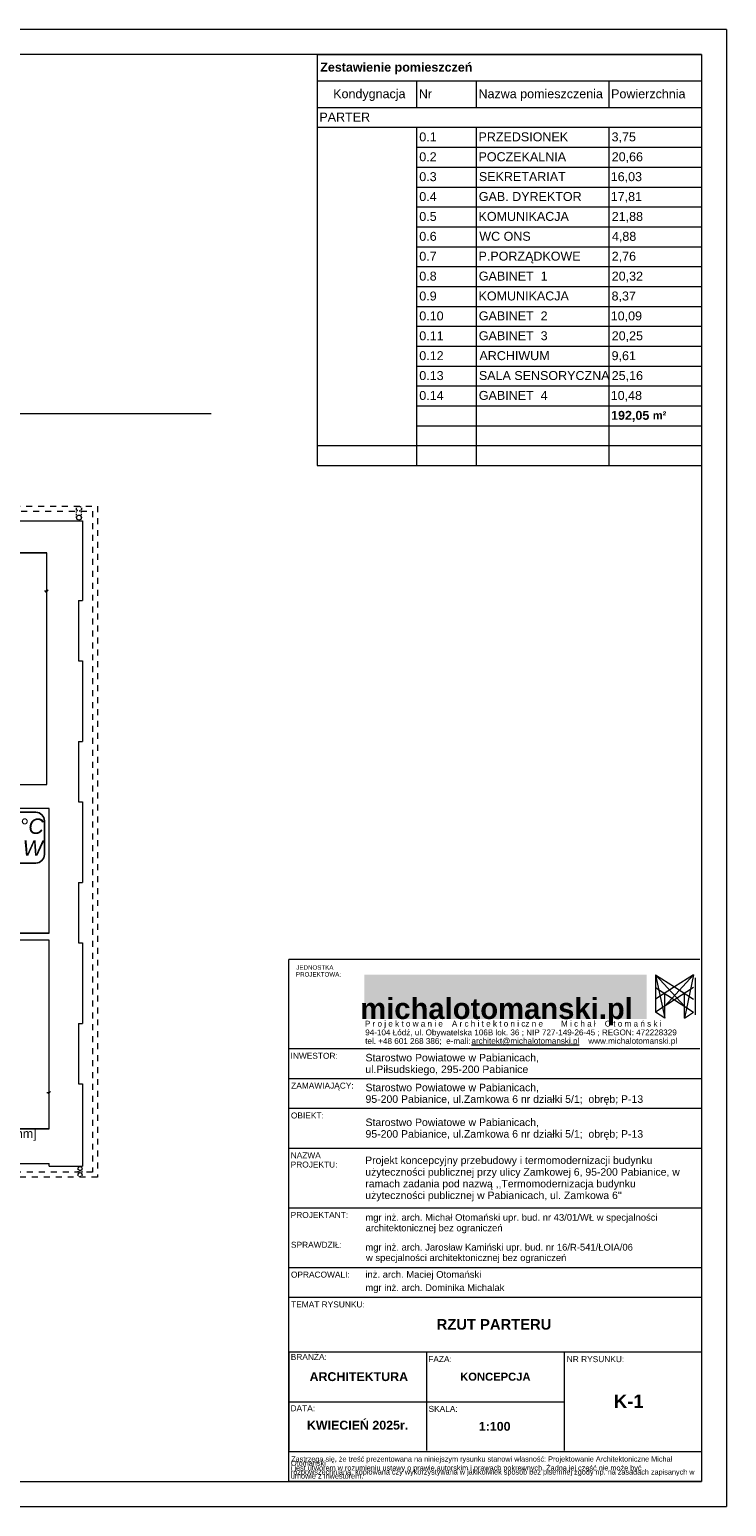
# Model space of a CAD drawing. Header units: millimetres. Extents: x 204754 to 495640, y -178579 to -98814.
# Tile 55 of 179: x 232740 to 246754, y -146315 to -116615. Entities that reach past the tile are written whole.
import ezdxf
from ezdxf.lldxf.tags import DXFTag

# ---------------------------------------------------------------- set-up
doc = ezdxf.new("R2010")
doc.units = ezdxf.units.MM
doc.header["$MEASUREMENT"] = 0
doc.linetypes.add('2', pattern=[50, 25, -25])
doc.linetypes.add('Przerywana', pattern=[240, 120, -120])
doc.layers.get('0').update_dxf_attribs({"color": 252, "lineweight": 5})
for name, color, linetype, lineweight in [('! Tabelka_Nr_pióra__7', 252, 'Continuous', 5), ('Nowe_! NAZWY POM_Nr_pióra__19', 252, 'Continuous', 5), ('Nowe_! Tabelka_Nr_pióra__19', 252, 'Continuous', 5), ('Nowe_! Tabelka_Nr_pióra__7', 252, 'Continuous', 5), ('Nowe_820-G Rysunki Obrazki_Nr_pióra__103', 252, 'Continuous', 5), ('Nowe_820-G Rysunki Obrazki_Nr_pióra__24', 252, 'Continuous', 5), ('Nowe_820-G Rysunki Obrazki_Nr_pióra__57', 252, 'Continuous', 5), ('Nowe_Nowe_220(1)-A Ściany zewnętrzne_Nr_pióra__103', 252, 'Continuous', 5), ('Nowe_Nowe_220(1)-A Ściany zewnętrzne_Nr_pióra__23', 252, 'Continuous', 5), ('Nowe_Nowe_220(1)-A Ściany zewnętrzne_Nr_pióra__3', 252, 'Continuous', 5), ('Nowe_Nowe_220(1)-A Ściany zewnętrzne_Nr_pióra__57', 252, 'Continuous', 5), ('Nowe_PROJEKT_Nr_pióra__2', 252, 'Continuous', 5), ('Nowe_SUPE_L_3_Nr_pióra__7', 252, 'Continuous', 5), ('Nowe_TABELKA_Nr_pióra__1', 252, 'Continuous', 5), ('Nowe_TABELKA_Nr_pióra__19', 252, 'Continuous', 5), ('Nowe_TABELKA_Nr_pióra__7', 252, 'Continuous', 5), ('Nowe_Warstwa ARCHICADa_Nr_pióra__1', 252, 'Continuous', 5), ('Nowe_Warstwa ARCHICADa_Nr_pióra__2', 252, 'Continuous', 5), ('Nowe_Warstwa ARCHICADa_Nr_pióra__7', 252, 'Continuous', 5), ('PROJEKT - FILTROWNIA RZUTY_Nr_pióra__7', 252, 'Continuous', 5), ('TABELKA_Nr_pióra__1', 252, 'Continuous', 5), ('TABELKA_Nr_pióra__61', 252, 'Continuous', 5), ('TABELKA_Nr_pióra__7', 252, 'Continuous', 5)]:
    doc.layers.add(name, color=color, linetype=linetype, lineweight=lineweight)
doc.layers.add('IS_Text_Konstrukcji', color=7, linetype='Continuous')
doc.layers.add('IS_Text_Odbiornikow_Therm', color=7, linetype='Continuous')
doc.styles.add('GENERATED_STYLE_1', font='arial.ttf')
doc.styles.add('GENERATED_STYLE_5', font='arialbd.ttf')
tags = doc.linetypes.add('SOLID', pattern=[10, 10, 0]).pattern_tags.tags
tags[6:7] = [DXFTag(74, 4), DXFTag(75, 0), DXFTag(340, '0'), DXFTag(46, 0.0), DXFTag(50, 0.0), DXFTag(44, 0.0), DXFTag(45, 0.0)]
tags[4:5] = [DXFTag(74, 4), DXFTag(75, 0), DXFTag(340, '0'), DXFTag(46, 0.0), DXFTag(50, 0.0), DXFTag(44, 0.0), DXFTag(45, 0.0)]

# ---------------------------------------------------------------- blocks, each defined once
blk = doc.blocks.new('podkład 20251118')
at = {"layer": 'Nowe_PROJEKT_Nr_pióra__2', "linetype": 'Continuous', "lineweight": 5}
blk.add_hatch(color=252, dxfattribs=at).paths.add_polyline_path([(245152, -136511), (239471, -136511), (239471, -135619), (245152, -135619)])
at = {"color": 252, "linetype": 'Continuous', "lineweight": 5}
for p, q in [((233087, -127908), (233039, -127908)), ((233063, -127932), (233111, -127885)), ((233137, -137997), (233089, -137997)), ((233113, -138021), (233161, -137973))]:
    blk.add_line(p, q, dxfattribs=at)
at = {"layer": 'Nowe_! NAZWY POM_Nr_pióra__19', "color": 252, "linetype": 'Continuous', "lineweight": 5}
for p, q in [((233087, -127140), (227692, -127140)), ((233087, -131800), (233087, -127140)), ((231432, -131800), (233087, -131800)), ((233137, -132280), (231434, -132280)), ((233137, -134790), (233137, -132280)), ((229297, -134790), (233137, -134790)), ((233137, -134930), (229176, -134915)), ((233137, -138720), (233137, -134930)), ((227901, -138720), (233137, -138720))]:
    blk.add_line(p, q, dxfattribs=at)
at = {"layer": 'Nowe_! Tabelka_Nr_pióra__19', "color": 252, "linetype": 'Continuous', "lineweight": 5}
for p, q in [((246754, -116615), (204754, -116615)), ((246754, -116615), (246754, -146315)), ((204754, -146315), (246754, -146315))]:
    blk.add_line(p, q, dxfattribs=at)
at = {"layer": 'Nowe_! Tabelka_Nr_pióra__7', "color": 252, "linetype": 'Continuous', "lineweight": 5}
for p, q in [((246254, -117115), (206754, -117115)), ((246254, -117115), (246254, -145815)), ((246220, -135315), (237954, -135315)), ((237954, -145815), (237954, -135316)), ((246254, -135395), (246254, -145815)), ((246254, -135395), (246254, -145815)), ((245327, -135625), (245327, -136374)), ((245327, -135625), (245909, -136254)), ((245327, -135625), (245512, -136494)), ((245327, -135625), (245710, -135868)), ((246094, -135625), (245512, -136254)), ((246094, -135625), (245710, -135868)), ((246094, -135625), (245909, -136494)), ((246128, -135683), (246128, -136432)), ((245710, -135868), (245327, -136116)), ((246093, -135877), (245327, -136374)), ((245327, -135878), (246094, -136374)), ((245512, -136494), (245512, -135997)), ((245710, -135868), (246094, -136116)), ((245909, -136494), (245909, -135997)), ((245512, -136494), (245327, -136374)), ((245909, -136494), (246094, -136374)), ((246220, -137115), (237954, -137115)), ((246254, -137715), (237954, -137715)), ((246254, -138315), (237954, -138315)), ((246254, -139115), (237954, -139115)), ((246254, -140315), (237954, -140315)), ((246254, -141515), (237954, -141515)), ((246254, -142115), (237954, -142115)), ((246254, -143215), (237954, -143215)), ((240721, -143215), (240721, -145190)), ((243488, -143215), (243488, -145190)), ((243506, -144215), (237954, -144215)), ((246254, -145215), (237954, -145215)), ((206754, -145815), (246254, -145815)), ((246254, -145815), (237945, -145815)), ((246254, -145815), (237945, -145815))]:
    blk.add_line(p, q, dxfattribs=at)
at = {"layer": 'Nowe_820-G Rysunki Obrazki_Nr_pióra__103', "color": 252, "linetype": '2', "lineweight": 5}
blk.add_circle((233756, -139645), 40, dxfattribs=at)
at = {"layer": 'Nowe_820-G Rysunki Obrazki_Nr_pióra__24', "color": 7, "linetype": 'Continuous', "lineweight": 15}
blk.add_circle((233756, -139520), 40, dxfattribs=at)
at = {"layer": 'Nowe_820-G Rysunki Obrazki_Nr_pióra__57', "color": 252, "linetype": 'Continuous', "lineweight": 5}
for p, q in [((233727, -128095), (233727, -129313)), ((233727, -128095), (233807, -128095)), ((233727, -129313), (233807, -129313)), ((233807, -129313), (233807, -130931)), ((233727, -130931), (233727, -132149)), ((233727, -130931), (233807, -130931)), ((233727, -132149), (233807, -132149)), ((233807, -132149), (233807, -133766)), ((233727, -133766), (233727, -134984)), ((233727, -133766), (233807, -133766)), ((233727, -134984), (233807, -134984)), ((233807, -134984), (233807, -136602)), ((233727, -136602), (233727, -137820)), ((233727, -136602), (233807, -136602)), ((233727, -137820), (233807, -137820))]:
    blk.add_line(p, q, dxfattribs=at)
at = {"layer": 'Nowe_Nowe_220(1)-A Ściany zewnętrzne_Nr_pióra__103', "color": 252, "linetype": 'Przerywana', "lineweight": 5}
for p, q in [((225472, -126200), (234107, -126200)), ((234107, -126200), (234107, -139692)), ((225372, -126300), (234007, -126300)), ((234007, -126300), (234007, -139592)), ((234107, -139692), (212437, -139692)), ((234007, -139592), (212537, -139592))]:
    blk.add_line(p, q, dxfattribs=at)
at = {"layer": 'Nowe_Nowe_220(1)-A Ściany zewnętrzne_Nr_pióra__103', "color": 252, "linetype": '2', "lineweight": 5}
for p, q in [((233684, -126430), (233684, -126250)), ((233784, -126430), (233784, -126256)), ((233716, -139645), (233716, -139520)), ((233796, -139650), (233796, -139520))]:
    blk.add_line(p, q, dxfattribs=at)
blk.add_circle((233734, -126250), 50, dxfattribs=at)
at = {"layer": 'Nowe_Nowe_220(1)-A Ściany zewnętrzne_Nr_pióra__23', "color": 252, "linetype": 'Continuous', "lineweight": 5}
blk.add_line((229197, -124335), (236392, -124335), dxfattribs=at)
at = {"layer": 'Nowe_Nowe_220(1)-A Ściany zewnętrzne_Nr_pióra__3', "color": 252, "linetype": 'Continuous', "lineweight": 5}
blk.add_circle((233734, -126430), 50, dxfattribs=at)
at = {"layer": 'Nowe_Nowe_220(1)-A Ściany zewnętrzne_Nr_pióra__57', "color": 252, "linetype": 'Continuous', "lineweight": 5}
for p, q in [((225147, -126495), (233807, -126495)), ((233807, -126495), (233807, -128095)), ((225317, -127140), (233087, -127140)), ((233087, -131800), (233087, -127140)), ((225405, -131800), (233087, -131800)), ((233137, -132280), (230057, -132280)), ((233137, -134790), (233137, -132280)), ((233137, -134790), (230057, -134790)), ((233137, -134930), (230057, -134930)), ((233137, -138720), (233137, -134930)), ((233807, -137820), (233807, -139470)), ((233137, -138720), (230057, -138720)), ((225214, -139420), (233137, -139420)), ((233137, -139470), (233137, -139420)), ((233137, -139470), (233807, -139470))]:
    blk.add_line(p, q, dxfattribs=at)
at = {"layer": 'Nowe_SUPE_L_3_Nr_pióra__7', "color": 252, "linetype": 'Continuous', "lineweight": 5}
blk.add_line((237954, -143215), (237954, -145190), dxfattribs=at)
at = {"layer": 'Nowe_Warstwa ARCHICADa_Nr_pióra__2', "color": 252, "linetype": 'Continuous', "lineweight": 5}
for p, q in [((238521, -117115), (238521, -117649)), ((238521, -117649), (246254, -117649)), ((238521, -117649), (238521, -118182)), ((240521, -117649), (240521, -118182)), ((241721, -117649), (241721, -118182)), ((244387, -117649), (244387, -118182)), ((246254, -117649), (246254, -118182)), ((238521, -118182), (240521, -118182)), ((238521, -118182), (238521, -118582)), ((240521, -118182), (241721, -118182)), ((241721, -118182), (244387, -118182)), ((244387, -118182), (246254, -118182)), ((238521, -118582), (246254, -118582)), ((238521, -118582), (238521, -118982)), ((240521, -118582), (240521, -118982)), ((240521, -118582), (240521, -118982)), ((241721, -118582), (241721, -118982)), ((241721, -118582), (241721, -118982)), ((244387, -118582), (244387, -118982)), ((244387, -118582), (244387, -118982)), ((246254, -118582), (246254, -118982)), ((238521, -118982), (238521, -119382)), ((240521, -118982), (240521, -119382)), ((240521, -118982), (241721, -118982)), ((240521, -118982), (241721, -118982)), ((240521, -118982), (240521, -119382)), ((241721, -118982), (241721, -119382)), ((241721, -118982), (244387, -118982)), ((241721, -118982), (244387, -118982)), ((241721, -118982), (241721, -119382)), ((244387, -118982), (244387, -119382)), ((244387, -118982), (246254, -118982)), ((244387, -118982), (246254, -118982)), ((244387, -118982), (244387, -119382)), ((246254, -118982), (246254, -119382)), ((238521, -119382), (238521, -119782)), ((240521, -119382), (240521, -119782)), ((240521, -119382), (241721, -119382)), ((240521, -119382), (241721, -119382)), ((240521, -119382), (240521, -119782)), ((241721, -119382), (241721, -119782)), ((241721, -119382), (244387, -119382)), ((241721, -119382), (244387, -119382)), ((241721, -119382), (241721, -119782)), ((244387, -119382), (244387, -119782)), ((244387, -119382), (246254, -119382)), ((244387, -119382), (246254, -119382)), ((244387, -119382), (244387, -119782)), ((246254, -119382), (246254, -119782)), ((238521, -119782), (238521, -120182)), ((240521, -119782), (240521, -120182)), ((240521, -119782), (241721, -119782)), ((240521, -119782), (241721, -119782)), ((240521, -119782), (240521, -120182)), ((241721, -119782), (241721, -120182)), ((241721, -119782), (244387, -119782)), ((241721, -119782), (244387, -119782)), ((241721, -119782), (241721, -120182)), ((244387, -119782), (244387, -120182)), ((244387, -119782), (246254, -119782)), ((244387, -119782), (246254, -119782)), ((244387, -119782), (244387, -120182)), ((246254, -119782), (246254, -120182)), ((238521, -120182), (238521, -120582)), ((240521, -120182), (240521, -120582)), ((240521, -120182), (241721, -120182)), ((240521, -120182), (241721, -120182)), ((240521, -120182), (240521, -120582)), ((241721, -120182), (241721, -120582)), ((241721, -120182), (244387, -120182)), ((241721, -120182), (244387, -120182)), ((241721, -120182), (241721, -120582)), ((244387, -120182), (244387, -120582)), ((244387, -120182), (246254, -120182)), ((244387, -120182), (246254, -120182)), ((244387, -120182), (244387, -120582)), ((246254, -120182), (246254, -120582)), ((238521, -120582), (238521, -120982)), ((240521, -120582), (240521, -120982)), ((240521, -120582), (241721, -120582)), ((240521, -120582), (241721, -120582)), ((240521, -120582), (240521, -120982)), ((241721, -120582), (241721, -120982)), ((241721, -120582), (244387, -120582)), ((241721, -120582), (244387, -120582)), ((241721, -120582), (241721, -120982)), ((244387, -120582), (244387, -120982)), ((244387, -120582), (246254, -120582)), ((244387, -120582), (246254, -120582)), ((244387, -120582), (244387, -120982)), ((246254, -120582), (246254, -120982)), ((238521, -120982), (238521, -121382)), ((240521, -120982), (240521, -121382)), ((240521, -120982), (241721, -120982)), ((240521, -120982), (241721, -120982)), ((240521, -120982), (240521, -121382)), ((241721, -120982), (241721, -121382)), ((241721, -120982), (244387, -120982)), ((241721, -120982), (244387, -120982)), ((241721, -120982), (241721, -121382)), ((244387, -120982), (244387, -121382)), ((244387, -120982), (246254, -120982)), ((244387, -120982), (246254, -120982)), ((244387, -120982), (244387, -121382)), ((246254, -120982), (246254, -121382)), ((238521, -121382), (238521, -121782)), ((240521, -121382), (240521, -121782)), ((240521, -121382), (241721, -121382)), ((240521, -121382), (241721, -121382)), ((240521, -121382), (240521, -121782)), ((241721, -121382), (241721, -121782)), ((241721, -121382), (244387, -121382)), ((241721, -121382), (244387, -121382)), ((241721, -121382), (241721, -121782)), ((244387, -121382), (244387, -121782)), ((244387, -121382), (246254, -121382)), ((244387, -121382), (246254, -121382)), ((244387, -121382), (244387, -121782)), ((246254, -121382), (246254, -121782)), ((238521, -121782), (238521, -122182)), ((240521, -121782), (240521, -122182)), ((240521, -121782), (241721, -121782)), ((240521, -121782), (241721, -121782)), ((240521, -121782), (240521, -122182)), ((241721, -121782), (241721, -122182)), ((241721, -121782), (244387, -121782)), ((241721, -121782), (244387, -121782)), ((241721, -121782), (241721, -122182)), ((244387, -121782), (244387, -122182)), ((244387, -121782), (246254, -121782)), ((244387, -121782), (246254, -121782)), ((244387, -121782), (244387, -122182)), ((246254, -121782), (246254, -122182)), ((238521, -122182), (238521, -122582)), ((240521, -122182), (240521, -122582)), ((240521, -122182), (241721, -122182)), ((240521, -122182), (241721, -122182)), ((240521, -122182), (240521, -122582)), ((241721, -122182), (241721, -122582)), ((241721, -122182), (244387, -122182)), ((241721, -122182), (244387, -122182)), ((241721, -122182), (241721, -122582)), ((244387, -122182), (244387, -122582)), ((244387, -122182), (246254, -122182)), ((244387, -122182), (246254, -122182)), ((244387, -122182), (244387, -122582)), ((246254, -122182), (246254, -122582)), ((238521, -122582), (238521, -122982)), ((240521, -122582), (240521, -122982)), ((240521, -122582), (241721, -122582)), ((240521, -122582), (241721, -122582)), ((240521, -122582), (240521, -122982)), ((241721, -122582), (241721, -122982)), ((241721, -122582), (244387, -122582)), ((241721, -122582), (244387, -122582)), ((241721, -122582), (241721, -122982)), ((244387, -122582), (244387, -122982)), ((244387, -122582), (246254, -122582)), ((244387, -122582), (246254, -122582)), ((244387, -122582), (244387, -122982)), ((246254, -122582), (246254, -122982)), ((238521, -122982), (238521, -123382)), ((240521, -122982), (240521, -123382)), ((240521, -122982), (241721, -122982)), ((240521, -122982), (241721, -122982)), ((240521, -122982), (240521, -123382)), ((241721, -122982), (241721, -123382)), ((241721, -122982), (244387, -122982)), ((241721, -122982), (244387, -122982)), ((241721, -122982), (241721, -123382)), ((244387, -122982), (244387, -123382)), ((244387, -122982), (246254, -122982)), ((244387, -122982), (246254, -122982)), ((244387, -122982), (244387, -123382)), ((246254, -122982), (246254, -123382)), ((238521, -123382), (238521, -123782)), ((240521, -123382), (240521, -123782)), ((240521, -123382), (241721, -123382)), ((240521, -123382), (241721, -123382)), ((240521, -123382), (240521, -123782)), ((241721, -123382), (241721, -123782)), ((241721, -123382), (244387, -123382)), ((241721, -123382), (244387, -123382)), ((241721, -123382), (241721, -123782)), ((244387, -123382), (244387, -123782)), ((244387, -123382), (246254, -123382)), ((244387, -123382), (246254, -123382)), ((244387, -123382), (244387, -123782)), ((246254, -123382), (246254, -123782)), ((238521, -123782), (238521, -124182)), ((240521, -123782), (240521, -124182)), ((240521, -123782), (241721, -123782)), ((240521, -123782), (241721, -123782)), ((240521, -123782), (240521, -124182)), ((241721, -123782), (241721, -124182)), ((241721, -123782), (244387, -123782)), ((241721, -123782), (244387, -123782)), ((241721, -123782), (241721, -124182)), ((244387, -123782), (244387, -124182)), ((244387, -123782), (246254, -123782)), ((244387, -123782), (246254, -123782)), ((244387, -123782), (244387, -124182)), ((246254, -123782), (246254, -124182)), ((238521, -124182), (238521, -124582)), ((240521, -124182), (240521, -124582)), ((240521, -124182), (241721, -124182)), ((240521, -124182), (241721, -124182)), ((240521, -124182), (240521, -124582)), ((241721, -124182), (241721, -124582)), ((241721, -124182), (244387, -124182)), ((241721, -124182), (244387, -124182)), ((241721, -124182), (241721, -124582)), ((244387, -124182), (244387, -124582)), ((244387, -124182), (246254, -124182)), ((244387, -124182), (246254, -124182)), ((244387, -124182), (244387, -124582)), ((246254, -124182), (246254, -124582)), ((238521, -124582), (238521, -125382)), ((240521, -124582), (240521, -124982)), ((240521, -124582), (241721, -124582)), ((240521, -124582), (241721, -124582)), ((240521, -124582), (240521, -125382)), ((241721, -124582), (241721, -124982)), ((241721, -124582), (244387, -124582)), ((241721, -124582), (244387, -124582)), ((241721, -124582), (241721, -125382)), ((244387, -124582), (244387, -124982)), ((244387, -124582), (246254, -124582)), ((244387, -124582), (246254, -124582)), ((244387, -124582), (244387, -125382)), ((246254, -124582), (246254, -125382)), ((238521, -124982), (241721, -124982)), ((240521, -124982), (241721, -124982)), ((241721, -124982), (244387, -124982)), ((241721, -124982), (244387, -124982)), ((244387, -124982), (246254, -124982)), ((244387, -124982), (246254, -124982)), ((238521, -125382), (246254, -125382))]:
    blk.add_line(p, q, dxfattribs=at)
at = {"layer": 'Nowe_Warstwa ARCHICADa_Nr_pióra__7', "color": 252, "linetype": 'Continuous', "lineweight": 5}
for p, q in [((238521, -117115), (246254, -117115)), ((246254, -117115), (246254, -125382))]:
    blk.add_line(p, q, dxfattribs=at)
at = {"layer": '! Tabelka_Nr_pióra__7', "color": 252, "lineweight": 5, "style": 'GENERATED_STYLE_1'}
for s, height, p in [('JEDNOSTKA', 89.2, (238104, -135521)), ('PROJEKTOWA:', 89.25, (238097, -135660))]:
    blk.add_text(s, height=height, rotation=360, dxfattribs=at).set_placement(p)
at = {"layer": 'Nowe_! Tabelka_Nr_pióra__7', "color": 252, "lineweight": 5}
for s, height, style, p in [('RZUT PARTERU', 212.33, 'GENERATED_STYLE_5', (240926, -142759)), ('ARCHITEKTURA', 178.5, 'GENERATED_STYLE_5', (238371, -143794)), ('KONCEPCJA', 161.4, 'GENERATED_STYLE_5', (241399, -143787)), ('K-1', 267.7, 'GENERATED_STYLE_5', (244487, -144334)), ('KWIECIEŃ 2025r.', 178.5, 'GENERATED_STYLE_5', (238318, -144770)), ('1:100', 178.5, 'GENERATED_STYLE_5', (241774, -144794)), ('Otomański', 104.7, 'GENERATED_STYLE_1', (237997, -145498)), ('i jest utworem w rozumieniu ustawy o prawie autorskim i prawach pokrewnych. Żadna jej część nie może być', 104.658, 'GENERATED_STYLE_1', (237994, -145592)), ('Zastrzega się, że treść prezentowana na niniejszym rysunku stanowi własność: Projektowanie Architektoniczne Michał', 104.658, 'GENERATED_STYLE_1', (238001, -145414)), ('umowie z Inwestorem.', 104.66, 'GENERATED_STYLE_1', (237995, -145756)), ('rozpowszechniana, kopiowana czy wykorzystywana w jakikolwiek sposób bez pisemnej zgody np. na zasadach zapisanych w', 104.658, 'GENERATED_STYLE_1', (237995, -145674))]:
    blk.add_text(s, height=height, dxfattribs=dict(at, style=style)).set_placement(p)
at = {"layer": 'Nowe_TABELKA_Nr_pióra__1', "color": 252, "lineweight": 5, "style": 'GENERATED_STYLE_1'}
for s, p in [('Projekt koncepcyjny przebudowy i termomodernizacji budynku', (239489, -139428)), ('użyteczności publicznej przy ulicy Zamkowej 6, 95-200 Pabianice, w', (239492, -139664)), ('ramach zadania pod nazwą ,,Termomodernizacja budynku', (239492, -139899)), ("użyteczności publicznej w Pabianicach, ul. Zamkowa 6''", (239492, -140134))]:
    blk.add_text(s, height=150, dxfattribs=at).set_placement(p)
at = {"layer": 'Nowe_TABELKA_Nr_pióra__19', "color": 252, "lineweight": 5, "style": 'GENERATED_STYLE_5'}
blk.add_text('michalotomanski.pl', height=420.41, dxfattribs=at).set_placement((239389, -136513))
at = {"layer": 'Nowe_TABELKA_Nr_pióra__7', "color": 252, "lineweight": 5, "style": 'GENERATED_STYLE_1'}
for s, p in [('Starostwo Powiatowe w Pabianicach,', (239496, -138665)), ('95-200 Pabianice, ul.Zamkowa 6 nr działki 5/1;  obręb; P-13', (239496, -138899))]:
    blk.add_text(s, height=150.75, dxfattribs=at).set_placement(p)
at = {"layer": 'Nowe_Warstwa ARCHICADa_Nr_pióra__1', "color": 252, "lineweight": 5}
for s, height, style, p in [('Zestawienie pomieszczeń', 180, 'GENERATED_STYLE_5', (238585, -117462)), ('Kondygnacja', 180, 'GENERATED_STYLE_1', (238846, -117997)), ('Nr', 180, 'GENERATED_STYLE_1', (240568, -117998)), ('Nazwa pomieszczenia', 180, 'GENERATED_STYLE_1', (241768, -117997)), ('Powierzchnia', 180, 'GENERATED_STYLE_1', (244435, -117998)), ('PARTER', 180, 'GENERATED_STYLE_1', (238568, -118465)), ('0.1', 180, 'GENERATED_STYLE_1', (240577, -118864)), ('PRZEDSIONEK', 180, 'GENERATED_STYLE_1', (241768, -118863)), ('3,75', 180, 'GENERATED_STYLE_1', (244444, -118864)), ('0.2', 180, 'GENERATED_STYLE_1', (240577, -119264)), ('POCZEKALNIA', 180, 'GENERATED_STYLE_1', (241768, -119263)), ('20,66', 180, 'GENERATED_STYLE_1', (244447, -119264)), ('0.3', 180, 'GENERATED_STYLE_1', (240577, -119664)), ('SEKRETARIAT', 180, 'GENERATED_STYLE_1', (241776, -119663)), ('16,03', 180, 'GENERATED_STYLE_1', (244427, -119664)), ('0.4', 180, 'GENERATED_STYLE_1', (240577, -120064)), ('GAB. DYREKTOR', 180, 'GENERATED_STYLE_1', (241774, -120063)), ('17,81', 180, 'GENERATED_STYLE_1', (244427, -120064)), ('0.5', 180, 'GENERATED_STYLE_1', (240577, -120464)), ('KOMUNIKACJA', 180, 'GENERATED_STYLE_1', (241769, -120463)), ('21,88', 180, 'GENERATED_STYLE_1', (244447, -120464)), ('0.6', 180, 'GENERATED_STYLE_1', (240577, -120864)), ('WC ONS', 180, 'GENERATED_STYLE_1', (241784, -120863)), ('4,88', 180, 'GENERATED_STYLE_1', (244451, -120864)), ('0.7', 180, 'GENERATED_STYLE_1', (240577, -121264)), ('P.PORZĄDKOWE', 180, 'GENERATED_STYLE_1', (241768, -121262)), ('2,76', 180, 'GENERATED_STYLE_1', (244447, -121264)), ('0.8', 180, 'GENERATED_STYLE_1', (240577, -121664)), ('GABINET  1', 180, 'GENERATED_STYLE_1', (241774, -121663)), ('20,32', 180, 'GENERATED_STYLE_1', (244447, -121664)), ('0.9', 180, 'GENERATED_STYLE_1', (240577, -122064)), ('KOMUNIKACJA', 180, 'GENERATED_STYLE_1', (241769, -122063)), ('8,37', 180, 'GENERATED_STYLE_1', (244444, -122064)), ('0.10', 180, 'GENERATED_STYLE_1', (240577, -122464)), ('GABINET  2', 180, 'GENERATED_STYLE_1', (241774, -122463)), ('10,09', 180, 'GENERATED_STYLE_1', (244427, -122464)), ('0.11', 180, 'GENERATED_STYLE_1', (240577, -122864)), ('GABINET  3', 180, 'GENERATED_STYLE_1', (241774, -122863)), ('20,25', 180, 'GENERATED_STYLE_1', (244447, -122864)), ('0.12', 180, 'GENERATED_STYLE_1', (240577, -123264)), ('ARCHIWUM', 180, 'GENERATED_STYLE_1', (241787, -123263)), ('9,61', 180, 'GENERATED_STYLE_1', (244444, -123264)), ('0.13', 180, 'GENERATED_STYLE_1', (240577, -123664)), ('SALA SENSORYCZNA', 180, 'GENERATED_STYLE_1', (241776, -123663)), ('25,16', 180, 'GENERATED_STYLE_1', (244447, -123664)), ('0.14', 180, 'GENERATED_STYLE_1', (240577, -124064)), ('GABINET  4', 180, 'GENERATED_STYLE_1', (241774, -124063)), ('10,48', 180, 'GENERATED_STYLE_1', (244427, -124064)), ('192,05 ', 180, 'GENERATED_STYLE_5', (244434, -124464)), ('m²', 160, 'GENERATED_STYLE_5', (245273, -124454))]:
    blk.add_text(s, height=height, dxfattribs=dict(at, style=style)).set_placement(p)
at = {"layer": 'PROJEKT - FILTROWNIA RZUTY_Nr_pióra__7', "color": 252, "lineweight": 5, "style": 'GENERATED_STYLE_1'}
for s, height, p in [('Starostwo Powiatowe w Pabianicach,', 150.75, (239496, -137365)), ('ul.Piłsudskiego, 295-200 Pabianice', 150.75, (239492, -137600)), ('Starostwo Powiatowe w Pabianicach,', 150.75, (239496, -137965)), ('95-200 Pabianice, ul.Zamkowa 6 nr działki 5/1;  obręb; P-13', 150.75, (239496, -138199)), ('inż. arch. Maciej Otomański', 135.89, (239493, -141717)), ('mgr inż. arch. Dominika Michalak', 135.89, (239493, -141982))]:
    blk.add_text(s, height=height, dxfattribs=at).set_placement(p)
at = {"layer": 'TABELKA_Nr_pióra__1', "color": 252, "lineweight": 5, "style": 'GENERATED_STYLE_1'}
for s, p in [('mgr inż. arch. Jarosław Kamiński upr. bud. nr 16/R-541/ŁOIA/06', (239493, -141170)), ('w specjalności architektonicznej bez ograniczeń', (239505, -141381))]:
    blk.add_text(s, height=135.89, dxfattribs=at).set_placement(p)
at = {"layer": 'TABELKA_Nr_pióra__61', "color": 252, "lineweight": 5, "style": 'GENERATED_STYLE_1'}
for s, p in [('%%Uarchitekt@michalotomanski.pl', (241626, -137012)), ('    www.michalotomanski.pl', (243795, -137012))]:
    blk.add_text(s, height=116.78, dxfattribs=at).set_placement(p)
at = {"layer": 'TABELKA_Nr_pióra__7', "color": 252, "lineweight": 5, "style": 'GENERATED_STYLE_1'}
for s, height, p in [(' P r o j e k t o w a n i e    A r c h i t e k t o n i cz n e        M i c h a ł    O t o m a ń s k i', 116.78, (239438, -136665)), (' tel. +48 601 268 386;  e-mali:', 116.78, (239444, -137014)), (' 94-104 Łódź, ul. Obywatelska 106B lok. 36 ; NIP 727-149-26-45 ; REGON: 472228329', 116.78, (239444, -136841)), ('INWESTOR:', 120, (237989, -137313)), ('ZAMAWIAJĄCY:', 120, (238001, -137913)), ('OBIEKT:', 120, (237996, -138513)), ('NAZWA', 120, (237991, -139313)), ('PROJEKTU:', 120, (237991, -139500)), ('PROJEKTANT:', 120, (237991, -140513)), ('mgr inż. arch. Michał Otomański upr. bud. nr 43/01/WŁ w specjalności', 135.89, (239493, -140570)), ('architektonicznej bez ograniczeń', 135.89, (239498, -140781)), ('SPRAWDZIŁ:', 120, (237997, -141113)), ('OPRACOWALI:', 120, (237996, -141713)), ('TEMAT RYSUNKU:', 120, (238000, -142313)), ('BRANŻA:', 120, (237992, -143368)), ('FAZA:', 120, (240757, -143413)), ('NR RYSUNKU:', 120, (243543, -143413)), ('DATA:', 120, (237988, -144401)), ('SKALA:', 120, (240763, -144413))]:
    blk.add_text(s, height=height, dxfattribs=at).set_placement(p)

msp = doc.modelspace()

# ---------------------------------------------------------------- linework, layer by layer
at = {"layer": 'IS_Text_Konstrukcji', "linetype": 'SOLID', "ltscale": 10}
msp.add_lwpolyline([(230418, -133377), (232868, -133377, 0.414214), (233038, -133207), (233038, -132527, 0.414214), (232868, -132357), (230418, -132357, 0.414214), (230248, -132527), (230248, -133207, 0.414214), (230418, -133377)], format="xyb", dxfattribs=at)

# ---------------------------------------------------------------- block references
msp.add_blockref('podkład 20251118', (0, 0))

# ---------------------------------------------------------------- texts
at = {"layer": 'IS_Text_Konstrukcji', "linetype": 'SOLID', "ltscale": 10, "char_height": 309.6}
for s, insert, attachment_point in [('\\fArial|b0|i1;+20 °C', (231688, -132795), 7), ('\\fArial|b0|i1;Φwym: 596 W', (231638, -132918), 2)]:
    msp.add_mtext(s, dxfattribs=dict(at, insert=insert, attachment_point=attachment_point))
at = {"layer": 'IS_Text_Odbiornikow_Therm', "linetype": 'SOLID', "ltscale": 10, "insert": (231835, -138962), "char_height": 180, "attachment_point": 7}
msp.add_mtext('\\fArial|b0|i0;[800 mm]', dxfattribs=at)

doc.saveas('drawing.dxf')
